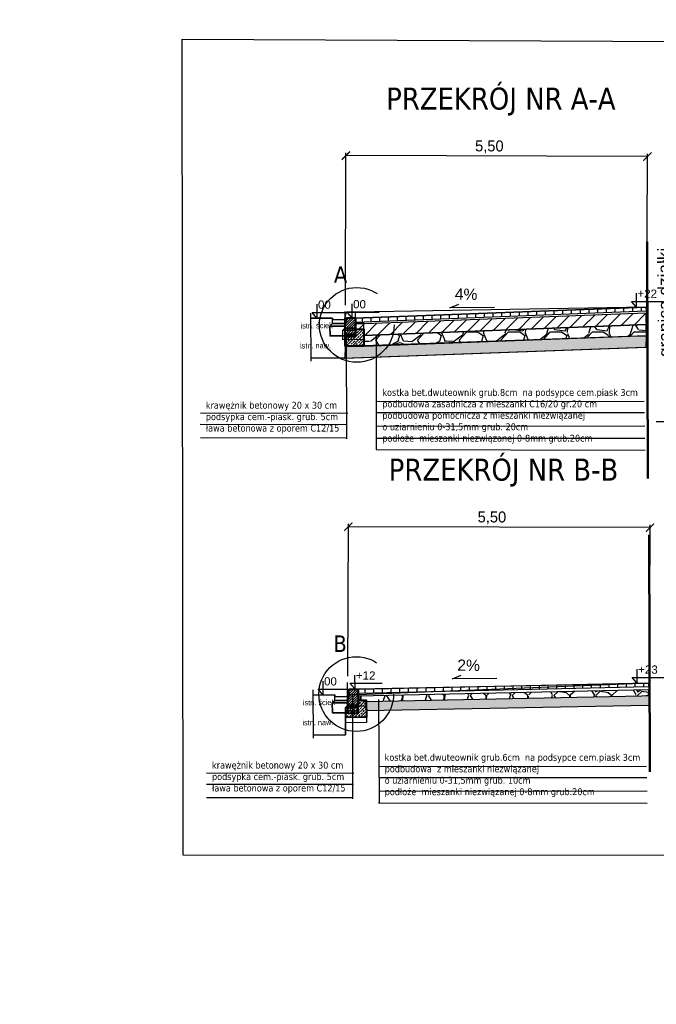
# Model space of a CAD drawing. Extents: x 8014 to 6635291, y -5609 to 5765892.
# Tile 135 of 158: x 6602112 to 6602124, y 5732585 to 5732603. Entities that reach past the tile are written whole.
import ezdxf
from ezdxf.enums import TextEntityAlignment as Align

# ---------------------------------------------------------------- set-up
doc = ezdxf.new("R2010")
doc.units = 0
doc.header["$PDSIZE"] = 0.75
doc.linetypes.add('ACAD_ISO03W100', pattern=[30, 12, -18])
doc.layers.get('0').update_dxf_attribs({"linetype": 'CONTINUOUS'})
doc.layers.get('Defpoints').update_dxf_attribs({"linetype": 'CONTINUOUS'})
doc.layers.add('1', color=7, linetype='CONTINUOUS')
doc.layers.add('a_zieleń', color=80, linetype='CONTINUOUS')
doc.layers.add('LSEC_____233', color=7, linetype='CONTINUOUS', lineweight=5)
doc.styles.add('Arial', font='arial.ttf')
doc.styles.add('Style-SWISSLT_1250', font='SWISSLT_1250.shx')
doc.dimstyles.new('KKK', dxfattribs={"dimscale": 0.5, "dimtxt": 0.4, "dimasz": 0.3, "dimexe": 0.1, "dimexo": 0.1, "dimgap": 0.1, "dimtad": 1, "dimtoh": 1, "dimtxsty": 'Standard', "dimblk": 'ARCHTICK', "dimcen": 2.5, "dimadec": 0, "dimazin": 0, "dimtfac": 1, "dimtix": 1, "dimtmove": 0, "dimatfit": 0, "dimldrblk": 'OBLIQUE', "dimfxl": 1, "dimarcsym": 0})

# ---------------------------------------------------------------- blocks, each defined once
blk = doc.blocks.new('*U690')
at = {"layer": 'LSEC_____233', "color": 7, "linetype": 'Continuous', "lineweight": -3}
for p, q in [((0.2384623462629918, -0.01892622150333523), (0.1423839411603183, 0.01884019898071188)), ((-0.2384983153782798, -0.01892622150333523), (0.2384623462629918, -0.01892622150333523))]:
    blk.add_line(p, q, dxfattribs=at)
blk = doc.blocks.new('_ArchTick')
at = {"color": 0, "linetype": 'ByBlock', "const_width": 0.15}
blk.add_lwpolyline([(-0.5, -0.5), (0.5, 0.5)], dxfattribs=at)
blk = doc.blocks.new('*D773')
at = {"color": 0, "lineweight": -2}
for p, q in [((6602118.209967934, 5732598.04331679), (6602118.218718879, 5732600.817868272)), ((6602123.712563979, 5732600.750540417), (6602118.21856118, 5732600.767868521)), ((6602123.703333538, 5732597.823961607), (6602123.712721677, 5732600.800540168))]:
    blk.add_line(p, q, dxfattribs=at)
at = {"layer": 'Defpoints', "color": 0, "linetype": 'ByBlock', "lineweight": -2}
for p in [(6602118.21856118, 5732600.767868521), (6602118.209810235, 5732597.993317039), (6602123.703175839, 5732597.773961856)]:
    blk.add_point(p, dxfattribs=at)
at = {"color": 0, "lineweight": -2, "xscale": 0.15, "yscale": 0.15, "zscale": 0.15}
for p, rotation in [((6602118.21856118, 5732600.767868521), 179.8192895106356), ((6602123.712563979, 5732600.750540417), 359.8192895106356)]:
    blk.add_blockref('_ArchTick', p, dxfattribs=dict(at, rotation=rotation))
at = {"color": 0, "linetype": 'ByBlock', "lineweight": 9, "insert": (6602120.832489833, 5732600.926291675), "char_height": 0.2, "attachment_point": 5, "rotation": 359.8192895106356}
blk.add_mtext('5,50', dxfattribs=at)
blk = doc.blocks.new('_Oblique')
at = {"color": 0, "linetype": 'ByBlock', "lineweight": -2}
blk.add_line((-0.5, -0.5), (0.5, 0.5), dxfattribs=at)
blk = doc.blocks.new('*U692')
at = {"layer": 'LSEC_____233', "color": 7, "linetype": 'Continuous', "lineweight": -3}
for p, q in [((0.2384623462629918, -0.01892622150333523), (0.1423839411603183, 0.01884019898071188)), ((-0.2384983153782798, -0.01892622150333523), (0.2384623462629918, -0.01892622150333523))]:
    blk.add_line(p, q, dxfattribs=at)
blk = doc.blocks.new('*D774')
at = {"color": 0, "lineweight": -2}
for p, q in [((6602118.256109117, 5732591.287464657), (6602118.264860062, 5732594.062016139)), ((6602123.758705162, 5732593.994688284), (6602118.264702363, 5732594.012016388)), ((6602123.749474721, 5732591.068109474), (6602123.758862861, 5732594.044688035))]:
    blk.add_line(p, q, dxfattribs=at)
at = {"layer": 'Defpoints', "color": 0, "linetype": 'ByBlock', "lineweight": -2}
for p in [(6602118.264702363, 5732594.012016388), (6602118.255951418, 5732591.237464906), (6602123.749317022, 5732591.018109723)]:
    blk.add_point(p, dxfattribs=at)
at = {"color": 0, "lineweight": -2, "xscale": 0.15, "yscale": 0.15, "zscale": 0.15}
for p, rotation in [((6602118.264702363, 5732594.012016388), 179.8192895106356), ((6602123.758705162, 5732593.994688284), 359.8192895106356)]:
    blk.add_blockref('_ArchTick', p, dxfattribs=dict(at, rotation=rotation))
at = {"color": 0, "linetype": 'ByBlock', "lineweight": 9, "insert": (6602120.878631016, 5732594.170439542), "char_height": 0.2, "attachment_point": 5, "rotation": 359.8192895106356}
blk.add_mtext('5,50', dxfattribs=at)

msp = doc.modelspace()

# ---------------------------------------------------------------- hatches: boundary and pattern name
at = {"lineweight": -3}
h = msp.add_hatch(dxfattribs=at)
h.set_pattern_fill('ANSI31', color=256, scale=0.05, angle=45)
h.set_pattern_definition([(90, (6602052.799031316, 5732628.043181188), (-0.15875, 0), [])])
h.paths.add_polyline_path([(6602118.394364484, 5732597.809434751), (6602123.681688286, 5732598.010179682), (6602123.685983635, 5732597.933805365), (6602118.395872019, 5732597.728133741)])
h = msp.add_hatch(dxfattribs=at)
h.set_pattern_fill('ANSI31', color=256, scale=0.05)
h.set_pattern_definition([(45, (6602052.799031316, 5732628.043181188), (-0.1122532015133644, 0.1122532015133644), [])])
h.paths.add_polyline_path([(6602123.692327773, 5732597.69267502), (6602123.68811396, 5732597.761698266), (6602123.689248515, 5732597.901192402), (6602118.397379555, 5732597.701033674), (6602118.394812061, 5732597.608394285), (6602118.543535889, 5732597.607687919), (6602118.54504169, 5732597.494770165)])
h = msp.add_hatch(dxfattribs=at)
h.set_pattern_fill('ANSI31', color=256, scale=0.01, style=0)
h.set_pattern_definition([(45.00000000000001, (6601855.370515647, 5732593.719749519), (-0.02245064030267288, 0.02245064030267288), [])])
h.paths.add_polyline_path([(6602118.205489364, 5732597.696687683), (6602118.23673041, 5732597.812365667), (6602118.394774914, 5732597.812365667), (6602118.394774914, 5732597.513070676), (6602118.205489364, 5732597.513070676)])
h = msp.add_hatch(dxfattribs=at)
h.set_pattern_fill('GRAVEL', color=256, scale=0.03)
h.set_pattern_definition([(228.0127875, (6602007.732068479, 5732625.407846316), (-6.096000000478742, -6.857999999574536), [0.102516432, -10.1491450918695]), (184.969741, (6602007.663488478, 5732625.331646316), (9.143999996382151, 0.7620000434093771), [0.1759214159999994, -17.41621466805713]), (132.5104471, (6602007.488228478, 5732625.316406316), (7.620000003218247, -8.381999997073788), [0.124044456, -12.28041683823]), (267.273689, (6602007.191048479, 5732625.125906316), (0.7620000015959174, 15.23999999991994), [0.1602013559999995, -15.85993122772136]), (292.83365418, (6602007.183428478, 5732624.965886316), (-3.810000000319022, 9.143999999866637), [0.1570901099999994, -15.55194232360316]), (357.2736889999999, (6602007.244388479, 5732624.821106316), (-15.23999999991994, 0.7620000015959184), [0.1602013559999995, -15.85993122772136]), (37.69424047, (6602007.404408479, 5732624.813486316), (-9.905999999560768, -7.620000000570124), [0.211858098, -20.9739345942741]), (72.25532837, (6602007.572048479, 5732624.943026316), (5.334000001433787, 16.76399999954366), [0.200015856, -19.8015769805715]), (121.42956562, (6602007.633008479, 5732625.133526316), (-6.096000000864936, 9.905999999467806), [0.1607439, -15.9136637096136]), (175.2363583, (6602007.549188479, 5732625.270686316), (8.381999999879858, -0.7620000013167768), [0.1835139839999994, -8.992181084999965]), (222.3974378, (6602007.366308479, 5732625.285926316), (-9.143999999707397, -8.382000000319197), [0.237323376, -23.4950317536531]), (138.81407483, (6602007.945428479, 5732625.118286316), (-5.333999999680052, 4.572000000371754), [0.08100136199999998, -8.0191697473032]), (171.4692344, (6602007.884468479, 5732625.171626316), (9.906000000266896, -1.523999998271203), [0.154104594, -15.256391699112]), (225, (6602007.732068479, 5732625.194486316), (-1.06581410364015e-16, -0.7620000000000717), [0.107762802, -0.9698679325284]), (203.19859051, (6602007.678728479, 5732625.285926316), (3.810000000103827, 1.5239999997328), [0.05803239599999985, -5.745186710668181]), (291.80140949, (6602007.625388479, 5732625.263066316), (-0.7620000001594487, 2.285999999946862), [0.082069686, -4.021425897]), (30.96375653, (6602007.655868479, 5732625.186866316), (2.286000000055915, 1.523999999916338), [0.1332958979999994, -4.309889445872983]), (161.56505118, (6602007.770168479, 5732625.255446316), (1.524000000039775, -0.761999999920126), [0.096386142, -2.3132694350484]), (16.389540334, (6602007.183428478, 5732625.263066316), (7.620000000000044, 2.286000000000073), [0.1350264, -13.3676480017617]), (70.34617594, (6602007.312968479, 5732625.301166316), (-3.048000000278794, -8.381999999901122), [0.113279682, -11.21466470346]), (293.19859051, (6602007.770168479, 5732625.407846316), (-1.523999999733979, 3.810000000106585), [0.1160640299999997, -5.687155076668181]), (343.6104596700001, (6602007.815888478, 5732625.301166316), (-7.620000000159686, 2.285999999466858), [0.1350263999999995, -13.36764800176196]), (339.44395478, (6602007.183428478, 5732624.790626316), (-3.809999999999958, 1.524000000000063), [0.1302105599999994, -6.380320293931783]), (294.7751406, (6602007.305348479, 5732624.744906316), (-3.810000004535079, 8.381999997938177), [0.109101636, -10.801078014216]), (66.80140949, (6602007.777788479, 5732624.645846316), (1.523999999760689, 3.810000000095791), [0.11606403, -5.687155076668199]), (17.35402464, (6602007.823508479, 5732624.752526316), (-9.905999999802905, -3.048000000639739), [0.127734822, -12.64571279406]), (69.44395478, (6602007.404408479, 5732624.645846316), (-1.524000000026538, -3.809999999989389), [0.06510527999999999, -6.445425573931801]), (101.309932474, (6602007.732068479, 5732624.645846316), (-0.7620000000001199, 3.048000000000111), [0.03885437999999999, -3.8465984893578]), (165.963756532, (6602007.724448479, 5732624.683946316), (2.285999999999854, -0.7619999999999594), [0.15709011, -2.9847163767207]), (186.00900596, (6602007.572048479, 5732624.722046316), (7.61999999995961, 0.762000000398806), [0.1455800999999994, -14.41240945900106]), (303.69006753, (6602007.655868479, 5732625.118286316), (-0.7620000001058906, 1.523999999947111), [0.109897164, -2.637532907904]), (353.15722659, (6602007.716828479, 5732625.026846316), (12.9540000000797, -1.523999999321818), [0.191867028, -18.9948027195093]), (60.9453959, (6602007.907328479, 5732625.003986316), (-3.048000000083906, -5.333999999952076), [0.078452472, -7.766817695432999]), (90, (6602007.945428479, 5732625.072566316), (-0.7619999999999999, 0.7619999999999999), [0.04572, -0.7162799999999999]), (120.25643716, (6602007.556808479, 5732624.744906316), (3.047999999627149, -5.334000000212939), [0.105860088, -10.48018223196]), (48.01278749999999, (6602007.503468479, 5732624.836346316), (6.096000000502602, 6.857999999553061), [0.205032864, -10.0466286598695]), (0, (6602007.640628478, 5732624.988746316), (0.7619999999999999, 0.7619999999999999), [0.19812, -0.5638799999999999]), (325.3048465, (6602007.838748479, 5732624.988746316), (7.620000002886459, -5.333999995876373), [0.120482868, -11.927795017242]), (254.0546040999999, (6602007.937808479, 5732624.920166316), (-0.761999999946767, -3.048000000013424), [0.110948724, -5.4364950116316]), (207.64597536, (6602007.907328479, 5732624.813486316), (-14.478000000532, -7.619999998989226), [0.1806435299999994, -17.88373932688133]), (175.42607874, (6602007.747308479, 5732624.729666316), (-9.905999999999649, 0.7619999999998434), [0.191108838, -18.919753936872])])
h.paths.add_polyline_path([(6602123.644518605, 5732597.485878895), (6602123.693708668, 5732597.488652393), (6602123.68795436, 5732597.692214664), (6602118.54504169, 5732597.494770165), (6602118.54911672, 5732597.301715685), (6602123.56432952, 5732597.484565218)])
at = {"lineweight": 15}
h = msp.add_hatch(dxfattribs=at)
h.set_pattern_fill('DOTS', color=256, scale=0.03, angle=45, style=0)
h.set_pattern_definition([(45, (6601774.717200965, 5732578.379827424), (-0.01683798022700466, 0.05051394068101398), [0, -0.04762499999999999])])
h.paths.add_polyline_path([(6602123.693708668, 5732597.488652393), (6602118.204280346, 5732597.294156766), (6602118.198229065, 5732597.078746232), (6602123.688419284, 5732597.279673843)])
at = {"lineweight": -3}
h = msp.add_hatch(dxfattribs=at)
h.set_pattern_fill('ANSI31', color=256, scale=0.05, angle=45)
h.set_pattern_definition([(90, (6602052.8451725, 5732621.287329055), (-0.15875, 0), [])])
h.paths.add_polyline_path([(6602118.440844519, 5732591.053602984), (6602123.73070172, 5732591.169802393), (6602123.733775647, 5732591.093369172), (6602118.441052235, 5732590.972288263)])
h = msp.add_hatch(dxfattribs=at)
h.set_pattern_fill('ANSI31', color=256, scale=0.01, style=0)
h.set_pattern_definition([(45.00000000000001, (6601855.41665683, 5732586.963897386), (-0.02245064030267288, 0.02245064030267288), [])])
h.paths.add_polyline_path([(6602118.251630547, 5732590.940835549), (6602118.282871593, 5732591.056513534), (6602118.440916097, 5732591.056513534), (6602118.440916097, 5732590.757218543), (6602118.251630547, 5732590.757218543)])
h = msp.add_hatch(dxfattribs=at)
h.set_pattern_fill('GRAVEL', color=256, scale=0.03)
h.set_pattern_definition([(228.0127875, (6602007.778209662, 5732618.651994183), (-6.096000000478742, -6.857999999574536), [0.102516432, -10.1491450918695]), (184.969741, (6602007.709629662, 5732618.575794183), (9.143999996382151, 0.7620000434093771), [0.1759214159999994, -17.41621466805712]), (132.5104471, (6602007.534369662, 5732618.560554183), (7.620000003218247, -8.381999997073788), [0.124044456, -12.28041683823]), (267.273689, (6602007.237189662, 5732618.370054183), (0.7620000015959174, 15.23999999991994), [0.1602013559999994, -15.85993122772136]), (292.83365418, (6602007.229569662, 5732618.210034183), (-3.810000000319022, 9.143999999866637), [0.1570901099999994, -15.55194232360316]), (357.2736889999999, (6602007.290529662, 5732618.065254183), (-15.23999999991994, 0.7620000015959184), [0.1602013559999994, -15.85993122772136]), (37.69424047, (6602007.450549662, 5732618.057634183), (-9.905999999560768, -7.620000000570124), [0.211858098, -20.9739345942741]), (72.25532837, (6602007.618189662, 5732618.187174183), (5.334000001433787, 16.76399999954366), [0.200015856, -19.8015769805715]), (121.42956562, (6602007.679149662, 5732618.377674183), (-6.096000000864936, 9.905999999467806), [0.1607439, -15.9136637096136]), (175.2363583, (6602007.595329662, 5732618.514834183), (8.381999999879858, -0.7620000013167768), [0.1835139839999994, -8.99218108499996]), (222.3974378, (6602007.412449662, 5732618.530074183), (-9.143999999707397, -8.382000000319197), [0.237323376, -23.4950317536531]), (138.81407483, (6602007.991569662, 5732618.362434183), (-5.333999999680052, 4.572000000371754), [0.08100136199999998, -8.0191697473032]), (171.4692344, (6602007.930609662, 5732618.415774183), (9.906000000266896, -1.523999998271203), [0.154104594, -15.256391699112]), (225, (6602007.778209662, 5732618.438634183), (-1.06581410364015e-16, -0.7620000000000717), [0.107762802, -0.9698679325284]), (203.19859051, (6602007.724869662, 5732618.530074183), (3.810000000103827, 1.5239999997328), [0.05803239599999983, -5.745186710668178]), (291.80140949, (6602007.671529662, 5732618.507214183), (-0.7620000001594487, 2.285999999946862), [0.082069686, -4.021425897]), (30.96375653, (6602007.702009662, 5732618.431014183), (2.286000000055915, 1.523999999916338), [0.1332958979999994, -4.30988944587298]), (161.56505118, (6602007.816309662, 5732618.499594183), (1.524000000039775, -0.761999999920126), [0.096386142, -2.3132694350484]), (16.389540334, (6602007.229569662, 5732618.507214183), (7.620000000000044, 2.286000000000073), [0.1350264, -13.3676480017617]), (70.34617594, (6602007.359109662, 5732618.545314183), (-3.048000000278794, -8.381999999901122), [0.113279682, -11.21466470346]), (293.19859051, (6602007.816309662, 5732618.651994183), (-1.523999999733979, 3.810000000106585), [0.1160640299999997, -5.687155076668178]), (343.6104596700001, (6602007.862029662, 5732618.545314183), (-7.620000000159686, 2.285999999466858), [0.1350263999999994, -13.36764800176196]), (339.44395478, (6602007.229569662, 5732618.034774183), (-3.809999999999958, 1.524000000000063), [0.1302105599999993, -6.38032029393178]), (294.7751406, (6602007.351489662, 5732617.989054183), (-3.810000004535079, 8.381999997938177), [0.109101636, -10.801078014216]), (66.80140949, (6602007.823929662, 5732617.889994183), (1.523999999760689, 3.810000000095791), [0.11606403, -5.687155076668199]), (17.35402464, (6602007.869649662, 5732617.996674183), (-9.905999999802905, -3.048000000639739), [0.127734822, -12.64571279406]), (69.44395478, (6602007.450549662, 5732617.889994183), (-1.524000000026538, -3.809999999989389), [0.06510527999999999, -6.445425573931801]), (101.309932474, (6602007.778209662, 5732617.889994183), (-0.7620000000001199, 3.048000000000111), [0.03885437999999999, -3.8465984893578]), (165.963756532, (6602007.770589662, 5732617.928094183), (2.285999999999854, -0.7619999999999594), [0.15709011, -2.9847163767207]), (186.00900596, (6602007.618189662, 5732617.966194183), (7.61999999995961, 0.762000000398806), [0.1455800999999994, -14.41240945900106]), (303.69006753, (6602007.702009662, 5732618.362434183), (-0.7620000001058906, 1.523999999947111), [0.109897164, -2.637532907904]), (353.15722659, (6602007.762969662, 5732618.270994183), (12.9540000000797, -1.523999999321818), [0.191867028, -18.9948027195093]), (60.9453959, (6602007.953469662, 5732618.248134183), (-3.048000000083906, -5.333999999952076), [0.078452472, -7.766817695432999]), (90, (6602007.991569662, 5732618.316714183), (-0.7619999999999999, 0.7619999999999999), [0.04572, -0.7162799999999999]), (120.25643716, (6602007.602949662, 5732617.989054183), (3.047999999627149, -5.334000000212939), [0.105860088, -10.48018223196]), (48.01278749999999, (6602007.549609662, 5732618.080494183), (6.096000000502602, 6.857999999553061), [0.205032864, -10.0466286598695]), (0, (6602007.686769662, 5732618.232894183), (0.7619999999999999, 0.7619999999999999), [0.19812, -0.5638799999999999]), (325.3048465, (6602007.884889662, 5732618.232894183), (7.620000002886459, -5.333999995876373), [0.120482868, -11.927795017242]), (254.0546040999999, (6602007.983949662, 5732618.164314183), (-0.761999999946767, -3.048000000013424), [0.110948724, -5.4364950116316]), (207.64597536, (6602007.953469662, 5732618.057634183), (-14.478000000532, -7.619999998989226), [0.1806435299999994, -17.88373932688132]), (175.42607874, (6602007.793449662, 5732617.973814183), (-9.905999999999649, 0.7619999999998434), [0.191108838, -18.919753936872])])
h.paths.add_polyline_path([(6602123.682721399, 5732590.935377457), (6602123.733216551, 5732590.936091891), (6602123.738019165, 5732591.042667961), (6602118.443429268, 5732590.927460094), (6602118.44364694, 5732590.853903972), (6602118.589703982, 5732590.831424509), (6602123.607198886, 5732590.934080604)])
at = {"lineweight": 15}
h = msp.add_hatch(dxfattribs=at)
h.set_pattern_fill('DOTS', color=256, scale=0.03, angle=44.08406627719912, style=0)
h.set_pattern_definition([(44.08406627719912, (6601774.507787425, 5732577.407429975), (-0.01602834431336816, 0.05077664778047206), [0, -0.04762499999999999])])
h.paths.add_polyline_path([(6602123.745166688, 5732590.935291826), (6602118.593042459, 5732590.829105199), (6602118.589559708, 5732590.664062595), (6602123.736537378, 5732590.764113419)])
at = {"layer": '1'}
h = msp.add_hatch(dxfattribs=at)
h.set_pattern_fill('ANSI33', color=256, scale=0.3, style=0)
h.set_pattern_definition([(45.00000000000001, (6602121.760735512, 5732577.603991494), (-0.05303300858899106, 0.05303300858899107), []), (45.00000000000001, (6602121.813768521, 5732577.603991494), (-0.05303300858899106, 0.05303300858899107), [0.0375, -0.01875])])
h.paths.add_polyline_path([(6602118.54867644, 5732597.300914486), (6602118.204193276, 5732597.297248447), (6602118.205891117, 5732597.472862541), (6602118.394571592, 5732597.472613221), (6602118.395305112, 5732597.607624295), (6602118.545157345, 5732597.607624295)])
h = msp.add_hatch(dxfattribs=at)
h.set_pattern_fill('ANSI33', color=256, scale=0.3, style=0)
h.set_pattern_definition([(45.00000000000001, (6602121.806876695, 5732570.848139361), (-0.05303300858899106, 0.05303300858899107), []), (45.00000000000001, (6602121.859909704, 5732570.848139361), (-0.05303300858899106, 0.05303300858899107), [0.0375, -0.01875])])
h.paths.add_polyline_path([(6602118.594817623, 5732590.545062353), (6602118.216915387, 5732590.539646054), (6602118.215949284, 5732590.717010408), (6602118.440712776, 5732590.716761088), (6602118.441446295, 5732590.851772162), (6602118.591298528, 5732590.851772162)])
at = {"layer": 'a_zieleń', "transparency": 33554687}
h = msp.add_hatch(dxfattribs=at)
h.set_pattern_fill('ANSI31', color=256, scale=2, angle=0.5415578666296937)
h.set_pattern_definition([(45.5415578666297, (6600987.53512271, 5732094.771343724), (-0.1784396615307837, 0.1750979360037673), [])])
edge = h.paths.add_edge_path()
edge.add_line((6601184.522925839, 5731785.715408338), (6601184.766921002, 5731785.473322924))
edge.add_line((6601184.766921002, 5731785.473322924), (6601208.79, 5731802.27))
edge.add_line((6601208.79, 5731802.27), (6601211.05, 5731814.48))
edge.add_line((6601211.05, 5731814.48), (6601142.150843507, 5731813.822858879))
edge.add_arc((6601143.69840858, 5731819.101553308), 5.500870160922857, 253.6603434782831, 270.5475106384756)
edge.add_line((6601143.750973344, 5731813.6009343), (6601191.033618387, 5731814.053326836))
edge.add_arc((6601191.121506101, 5731812.113382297), 1.941934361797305, 359.83740764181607, 92.59396805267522, ccw=False)
edge.add_line((6601193.063432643, 5731812.107871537), (6601193.07399525, 5731811.003901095))
edge.add_line((6601193.07399525, 5731811.003901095), (6601197.383252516, 5731811.044963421))
edge.add_line((6601197.383252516, 5731811.044963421), (6601197.425292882, 5731806.620725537))
edge.add_line((6601197.425292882, 5731806.620725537), (6601199.73158594, 5731806.642472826))
edge.add_line((6601199.73158594, 5731806.642472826), (6601199.802988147, 5731799.171269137))
edge.add_line((6601199.802988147, 5731799.171269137), (6601197.516155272, 5731797.164784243))
edge.add_line((6601197.516155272, 5731797.164784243), (6601194.215775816, 5731797.133052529))
edge.add_line((6601194.215775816, 5731797.133052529), (6601194.250820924, 5731793.47024802))
edge.add_arc((6601191.537576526, 5731793.658273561), 2.719751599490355, 281.08944697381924, 356.0357887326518, ccw=False)
edge.add_line((6601192.060696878, 5731790.989304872), (6601185.152182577, 5731786.155675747))
edge.add_arc((71774552.68679601, -87417922.68084788), 113685689.9179969, 124.9790439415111, 124.9790443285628)
h.paths.add_polyline_path([(6601204.905956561, 5731809.178180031), (6601202.576515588, 5731808.578882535), (6601203.741236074, 5731808.878531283)], flags=16)

# ---------------------------------------------------------------- linework, layer by layer
at = {"linetype": 'ACAD_ISO03W100', "lineweight": 50, "ltscale": 0.5}
for p, q in [((6602123.707427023, 5732599.200800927), (6602123.717471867, 5732594.886477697)), ((6602123.744054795, 5732593.865220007), (6602123.754099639, 5732589.550896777))]:
    msp.add_line(p, q, dxfattribs=at)
at = {"lineweight": -3}
for p, q in [((6602123.507634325, 5732598.261910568), (6602123.508180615, 5732598.012649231)), ((6602123.508180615, 5732598.012649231), (6602123.42210111, 5732598.112354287)), ((6602123.42210111, 5732598.112354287), (6602124.006581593, 5732598.112354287)), ((6602117.575508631, 5732597.901794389), (6602117.580140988, 5732597.025336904)), ((6602117.688309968, 5732597.811533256), (6602117.602230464, 5732597.911238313)), ((6602117.602230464, 5732597.911238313), (6602118.186710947, 5732597.911238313)), ((6602117.687763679, 5732598.060794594), (6602117.688309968, 5732597.811533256)), ((6602118.198028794, 5732597.931663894), (6602118.202583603, 5732597.374481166)), ((6602118.328655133, 5732597.819241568), (6602118.242575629, 5732597.918946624)), ((6602118.242575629, 5732597.918946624), (6602118.827056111, 5732597.918946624)), ((6602118.328108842, 5732598.068502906), (6602118.328655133, 5732597.819241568)), ((6602118.378670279, 5732591.309477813), (6602118.379216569, 5732591.060216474)), ((6602123.521423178, 5732591.168581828), (6602123.435343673, 5732591.268286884)), ((6602123.435343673, 5732591.268286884), (6602124.019824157, 5732591.268286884)), ((6602123.520876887, 5732591.417843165), (6602123.521423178, 5732591.168581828)), ((6602117.798034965, 5732591.201178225), (6602117.798581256, 5732590.951916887)), ((6602118.244169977, 5732591.175811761), (6602118.248724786, 5732590.618629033)), ((6602118.379216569, 5732591.060216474), (6602118.293137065, 5732591.159921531)), ((6602118.293137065, 5732591.159921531), (6602118.877617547, 5732591.159921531)), ((6602117.618518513, 5732591.039572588), (6602117.62315087, 5732590.163115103)), ((6602117.798581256, 5732590.951916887), (6602117.712501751, 5732591.051621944)), ((6602117.712501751, 5732591.051621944), (6602118.296982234, 5732591.051621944))]:
    msp.add_line(p, q, dxfattribs=at)
at = {"lineweight": 25}
for p, q in [((6602118.38596288, 5732597.924070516), (6602123.682600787, 5732598.013279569)), ((6602118.446166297, 5732590.958073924), (6602123.74092022, 5732591.168306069))]:
    msp.add_line(p, q, dxfattribs=at)
at = {"lineweight": 30}
for p, q in [((6602118.390525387, 5732597.812606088), (6602123.686549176, 5732598.012608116)), ((6602118.17334835, 5732597.081499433), (6602123.663819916, 5732597.277937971)), ((6602118.43666657, 5732591.056753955), (6602123.732836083, 5732591.164943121)), ((6602118.594322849, 5732590.664494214), (6602123.730509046, 5732590.762160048))]:
    msp.add_line(p, q, dxfattribs=at)
at = {"lineweight": 35}
for p, q in [((6602117.97494351, 5732597.809715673), (6602117.586518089, 5732597.807943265)), ((6602117.97494351, 5732597.785141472), (6602117.97494351, 5732597.809715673)), ((6602118.189536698, 5732597.080169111), (6602117.580411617, 5732597.084683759)), ((6602118.017953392, 5732590.947493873), (6602117.62952797, 5732590.945721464)), ((6602118.017953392, 5732590.922919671), (6602118.017953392, 5732590.947493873)), ((6602118.211308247, 5732590.555706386), (6602118.21055101, 5732590.220744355)), ((6602118.212174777, 5732590.217947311), (6602117.623421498, 5732590.222461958))]:
    msp.add_line(p, q, dxfattribs=at)
for p, q in [((6602118.224175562, 5732597.494058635), (6602118.229201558, 5732595.611244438)), ((6602118.770343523, 5732597.511500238), (6602118.772424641, 5732595.417424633)), ((6602118.781064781, 5732596.292026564), (6602123.650292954, 5732596.297068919)), ((6602118.25428989, 5732596.072896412), (6602115.568623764, 5732596.080067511)), ((6602118.781064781, 5732596.088563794), (6602123.657610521, 5732596.088622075)), ((6602126.550642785, 5732595.91997539), (6602123.871266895, 5732595.923488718)), ((6602118.244759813, 5732595.868107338), (6602115.565383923, 5732595.871620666)), ((6602118.781064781, 5732595.840276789), (6602123.664928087, 5732595.847955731)), ((6602118.239993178, 5732595.625217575), (6602115.568623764, 5732595.630954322)), ((6602118.770339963, 5732595.625807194), (6602123.664928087, 5732595.623399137)), ((6602118.772424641, 5732595.417424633), (6602123.672245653, 5732595.404982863)), ((6602118.336494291, 5732590.940870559), (6602118.341520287, 5732589.058056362)), ((6602118.813268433, 5732590.866830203), (6602118.82394887, 5732588.973669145)), ((6602118.823989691, 5732589.647356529), (6602123.693217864, 5732589.652398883)), ((6602118.366608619, 5732589.519708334), (6602115.680942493, 5732589.526879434)), ((6602118.357078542, 5732589.31491926), (6602115.677702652, 5732589.318432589)), ((6602118.823989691, 5732589.44389376), (6602123.700535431, 5732589.443952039)), ((6602118.823989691, 5732589.195606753), (6602123.707852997, 5732589.203285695)), ((6602118.352311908, 5732589.072029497), (6602115.680942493, 5732589.077766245)), ((6602118.813264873, 5732588.981137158), (6602123.707852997, 5732588.978729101))]:
    msp.add_line(p, q)
at = {"lineweight": -3}
for points in [[(6602115.236556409, 5732602.885589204), (6602141.366832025, 5732602.764317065), (6602141.220415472, 5732588.018598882), (6602115.252946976, 5732588.034123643)], [(6602118.394364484, 5732597.809434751), (6602123.681688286, 5732598.010179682), (6602123.685983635, 5732597.933805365), (6602118.395872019, 5732597.728133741)], [(6602123.692327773, 5732597.69267502), (6602123.68811396, 5732597.761698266), (6602123.689248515, 5732597.901192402), (6602118.397379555, 5732597.701033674), (6602118.394812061, 5732597.608394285), (6602118.543535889, 5732597.607687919), (6602118.54504169, 5732597.494770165), (6602123.692327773, 5732597.69267502)], [(6602123.644518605, 5732597.485878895), (6602123.693708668, 5732597.488652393), (6602123.68795436, 5732597.692214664), (6602118.54504169, 5732597.494770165), (6602118.54911672, 5732597.301715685), (6602118.54911672, 5732597.301715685), (6602118.54911672, 5732597.301715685), (6602123.56432952, 5732597.484565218)], [(6602123.693708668, 5732597.488652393), (6602118.204280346, 5732597.294156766), (6602118.198229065, 5732597.078746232), (6602123.688419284, 5732597.279673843)], [(6602118.440844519, 5732591.053602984), (6602123.73070172, 5732591.169802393), (6602123.733775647, 5732591.093369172), (6602118.441052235, 5732590.972288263)], [(6602123.682721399, 5732590.935377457), (6602123.733216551, 5732590.936091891), (6602123.738019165, 5732591.042667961), (6602118.443429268, 5732590.927460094), (6602118.44364694, 5732590.853903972), (6602118.44364694, 5732590.853903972), (6602118.589703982, 5732590.831424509), (6602123.607198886, 5732590.934080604)]]:
    msp.add_lwpolyline(points, close=True, dxfattribs=at)
at = {"lineweight": 25}
for points in [[(6602118.197302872, 5732597.810035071), (6602118.228243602, 5732597.925793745), (6602118.386287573, 5732597.926203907), (6602118.387064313, 5732597.626909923), (6602118.1977794, 5732597.626418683)], [(6602118.197777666, 5732597.627751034), (6602118.197777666, 5732597.627751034), (6602118.387062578, 5732597.628242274), (6602118.386964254, 5732597.587784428), (6602118.162200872, 5732597.587450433)], [(6602118.251906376, 5732590.839831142), (6602118.282847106, 5732590.955589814), (6602118.440891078, 5732590.955999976), (6602118.441667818, 5732590.656705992), (6602118.252382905, 5732590.656214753)], [(6602118.252382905, 5732590.656214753), (6602118.252382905, 5732590.656214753), (6602118.441667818, 5732590.656705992), (6602118.441569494, 5732590.616248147), (6602118.216806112, 5732590.615914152)]]:
    msp.add_lwpolyline(points, close=True, dxfattribs=at)
at = {"lineweight": 30}
for points in [[(6602117.97427735, 5732597.784585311), (6602118.228745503, 5732597.784585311), (6602118.209239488, 5732597.708935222), (6602117.97427735, 5732597.710208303)], [(6602118.017287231, 5732590.92236351), (6602118.251237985, 5732590.920390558), (6602118.252249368, 5732590.846713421), (6602118.017287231, 5732590.847986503)]]:
    msp.add_lwpolyline(points, close=True, dxfattribs=at)
at = {"lineweight": 40}
for points in [[(6602118.205489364, 5732597.696687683), (6602118.23673041, 5732597.812365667), (6602118.394774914, 5732597.812365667), (6602118.394774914, 5732597.513070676), (6602118.205489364, 5732597.513070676)], [(6602118.205489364, 5732597.513070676), (6602118.205489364, 5732597.513070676), (6602118.394774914, 5732597.513070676), (6602118.394571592, 5732597.472613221), (6602118.205891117, 5732597.472862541)], [(6602118.251630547, 5732590.940835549), (6602118.282871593, 5732591.056513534), (6602118.440916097, 5732591.056513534), (6602118.440916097, 5732590.757218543), (6602118.251630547, 5732590.757218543)], [(6602118.251630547, 5732590.757218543), (6602118.251630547, 5732590.757218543), (6602118.440916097, 5732590.757218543), (6602118.440712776, 5732590.716761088), (6602118.215949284, 5732590.717010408)]]:
    msp.add_lwpolyline(points, close=True, dxfattribs=at)
at = {"lineweight": 35}
for points in [[(6602117.97364415, 5732597.709963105), (6602117.97364415, 5732597.709963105), (6602118.202019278, 5732597.709714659), (6602118.201960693, 5732597.663971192), (6602117.926617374, 5732597.664430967)], [(6602118.016654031, 5732590.847741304), (6602118.016654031, 5732590.847741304), (6602118.250712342, 5732590.84651775), (6602118.252157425, 5732590.802194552), (6602117.969627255, 5732590.802209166)]]:
    msp.add_lwpolyline(points, close=True, dxfattribs=at)
at = {"linetype": 'ACAD_ISO03W100', "lineweight": -3, "ltscale": 0.3}
for centre in [(6602118.417905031, 5732597.68606715), (6602118.407799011, 5732590.964413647)]:
    msp.add_circle(centre, 0.6806496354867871, dxfattribs=at)
at = {"layer": '1', "lineweight": 25}
for points in [[(6602118.542846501, 5732597.417817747), (6602118.164959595, 5732597.411420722), (6602118.164959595, 5732597.411420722), (6602118.163533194, 5732597.588781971), (6602118.163533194, 5732597.588781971), (6602118.388296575, 5732597.589115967), (6602118.388679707, 5732597.72412849), (6602118.538531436, 5732597.724517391)], [(6602118.59611942, 5732590.444949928), (6602118.218232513, 5732590.438552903), (6602118.218232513, 5732590.438552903), (6602118.216806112, 5732590.615914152), (6602118.216806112, 5732590.615914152), (6602118.441569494, 5732590.616248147), (6602118.441952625, 5732590.75126067), (6602118.591804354, 5732590.751649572)]]:
    msp.add_lwpolyline(points, close=True, dxfattribs=at)
at = {"layer": '1', "lineweight": 35}
for points in [[(6602118.019865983, 5732597.486237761), (6602117.93079996, 5732597.485387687), (6602117.93079996, 5732597.485387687), (6602117.926617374, 5732597.664430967), (6602117.926617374, 5732597.664430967), (6602118.201960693, 5732597.663971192), (6602118.205506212, 5732597.484766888), (6602118.178847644, 5732597.485364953)], [(6602118.21589851, 5732590.625306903), (6602117.973809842, 5732590.623165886), (6602117.973809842, 5732590.623165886), (6602117.969627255, 5732590.802209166), (6602117.969627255, 5732590.802209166), (6602118.252157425, 5732590.802194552), (6602118.25152943, 5732590.752988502), (6602118.217126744, 5732590.71738526)]]:
    msp.add_lwpolyline(points, close=True, dxfattribs=at)
at = {"layer": '1', "lineweight": 40}
for points in [[(6602118.54867644, 5732597.300914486), (6602118.204193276, 5732597.297248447), (6602118.204193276, 5732597.297248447), (6602118.205891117, 5732597.472862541), (6602118.205891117, 5732597.472862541), (6602118.394571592, 5732597.472613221), (6602118.395305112, 5732597.607624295), (6602118.545157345, 5732597.607624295)], [(6602118.594817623, 5732590.545062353), (6602118.216915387, 5732590.539646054), (6602118.216915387, 5732590.539646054), (6602118.215949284, 5732590.717010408), (6602118.215949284, 5732590.717010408), (6602118.440712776, 5732590.716761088), (6602118.441446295, 5732590.851772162), (6602118.591298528, 5732590.851772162)]]:
    msp.add_lwpolyline(points, close=True, dxfattribs=at)

# ---------------------------------------------------------------- block references
at = {"linetype": 'Continuous', "xscale": -1.701137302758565, "yscale": 1.701137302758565, "zscale": 1.701137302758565, "rotation": 0.525861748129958}
for name, p in [('*U690', (6602120.517465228, 5732598.032125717)), ('*U692', (6602120.563606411, 5732591.276273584))]:
    msp.add_blockref(name, p, dxfattribs=at)

# ---------------------------------------------------------------- texts
at = {"lineweight": -3, "char_height": 0.4, "width": 22.20657308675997, "attachment_point": 1, "line_spacing_factor": 0.6851549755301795}
for s, insert in [('{\\fTahoma|b0|i0|c238|p34;PRZEKRÓJ NR A-A}', (6602118.953057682, 5732602.006669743)), ('{\\fTahoma|b0|i0|c238|p34;PRZEKRÓJ NR B-B}', (6602118.999198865, 5732595.25081761))]:
    msp.add_mtext(s, dxfattribs=dict(at, insert=insert))
at = {"lineweight": -3, "char_height": 0.3, "width": 22.20657308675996, "attachment_point": 1, "rotation": 359.7888576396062}
for s, insert in [('{\\fTahoma|b0|i0|c238|p34;A}', (6602118.001911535, 5732598.75331494)), ('{\\fTahoma|b0|i0|c238|p34;B}', (6602117.991805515, 5732592.031661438))]:
    msp.add_mtext(s, dxfattribs=dict(at, insert=insert))
at = {"char_height": 0.15, "attachment_point": 1}
for s, insert, width in [('{\\fTahoma|b0|i0|c238|p34;\\H0.8333x;kostka bet.dwuteownik grub.8cm  na podsypce cem.piask 3cm\\Ppodbudowa zasadnicza z mieszanki C16/20 gr.20 cm\\Ppodbudowa pomocnicza z mieszanki niezwiązanej \\Po uziarnieniu 0-31,5mm grub. 20cm\\Ppodłoże  mieszanki niezwiązanej 0-8mm grub.20cm}', (6602118.882889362, 5732596.518704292), 20.01693000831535), ('{\\fTahoma|b0|i0|c238|p34;\\H0.8333x;krawężnik betonowy 20 x 30 cm\\Ppodsypka cem.-piask. grub. 5cm\\Pława betonowa z oporem C12/15}', (6602115.668264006, 5732596.285757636), 8.75545), ('{\\fTahoma|b0|i0|c238|p34;\\H0.8333x;kostka bet.dwuteownik grub.6cm  na podsypce cem.piask 3cm\\Ppodbudowa  z mieszanki niezwiązanej \\Po uziarnieniu 0-31,5mm grub. 10cm\\Ppodłoże  mieszanki niezwiązanej 0-8mm grub.20cm}', (6602118.925814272, 5732589.874034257), 20.01693000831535), ('\\pxt52;{\\fTahoma|b0|i0|c238|p34;\\H0.8333x;krawężnik betonowy 20 x 30 cm\\P\\ptz;podsypka cem.-piask. grub. 5cm\\Pława betonowa z oporem C12/15}', (6602115.780582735, 5732589.732569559), 8.75545)]:
    msp.add_mtext(s, dxfattribs=dict(at, insert=insert, width=width))
at = {"layer": 'LSEC_____233', "color": 7, "linetype": 'Continuous', "lineweight": -3, "style": 'Style-SWISSLT_1250'}
for s, height, rotation, p in [('granica działki', 0.225, 90.4154115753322, (6602124.024807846, 5732597.100648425)), ('4%%%', 0.2041364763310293, 359.1575386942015, (6602120.202824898, 5732598.248382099)), ('+22', 0.15, 359.1575386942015, (6602123.530611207, 5732598.258468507)), ('00', 0.15, 359.1575386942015, (6602117.710740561, 5732598.057352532)), ('00', 0.15, 359.1575386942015, (6602118.351085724, 5732598.065060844)), ('2%%%', 0.2041364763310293, 359.1575386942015, (6602120.248966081, 5732591.492529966)), ('+23', 0.15, 359.1575386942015, (6602123.54385377, 5732591.414401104)), ('00', 0.15, 359.1575386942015, (6602117.821011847, 5732591.197736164)), ('+12', 0.15, 359.1575386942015, (6602118.401647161, 5732591.306035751))]:
    msp.add_text(s, height=height, rotation=rotation, dxfattribs=at).set_placement(p, align=Align.MIDDLE_LEFT)
at = {"layer": 'LSEC_____233', "color": 7, "linetype": 'Continuous', "lineweight": 35, "style": 'Arial', "width": 0.8000000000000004}
for s, p in [('istn. ściek', (6602117.392993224, 5732597.670195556)), ('istn. naw.', (6602117.383387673, 5732597.305483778)), ('istn. ściek', (6602117.436003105, 5732590.807973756)), ('istn. naw.', (6602117.426397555, 5732590.443261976))]:
    msp.add_text(s, height=0.1, rotation=0.6065434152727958, dxfattribs=at).set_placement(p, align=Align.MIDDLE_LEFT)

# ---------------------------------------------------------------- dimensions: what is measured, and where the dimension line sits
at = {"lineweight": 9}
for base, p1, p2, picture, middle in [((6602118.21856118, 5732600.767868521), (6602123.703175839, 5732597.773961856), (6602118.209810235, 5732597.993317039), '*D773', (6602120.831964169, 5732600.759625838)), ((6602118.264702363, 5732594.012016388), (6602123.749317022, 5732591.018109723), (6602118.255951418, 5732591.237464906), '*D774', (6602120.878105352, 5732594.003773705))]:
    dim = msp.add_linear_dim(base=base, p1=p1, p2=p2, angle=359.8192895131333, text='5,50', dimstyle='KKK', dxfattribs=at)
    dim.commit()
    dim.dimension.update_dxf_attribs({"geometry": picture, "text_midpoint": middle, "dimtype": 160})

doc.saveas('drawing.dxf')
